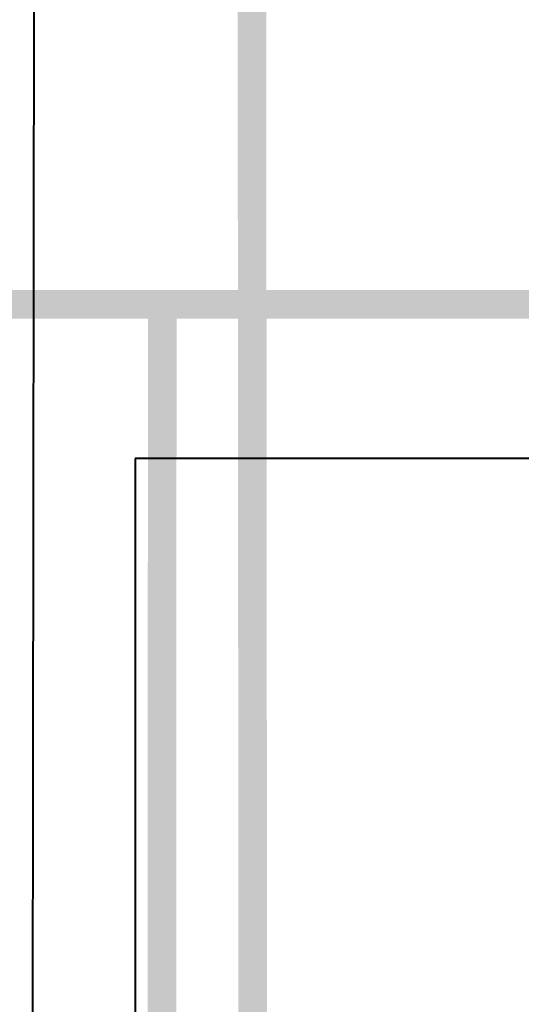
# Model space of a CAD drawing. Header units: inches. Extents: x 727810 to 1461440, y 2714588 to 5435005.
# Tile 164 of 233: x 729570 to 729587, y 2716068 to 2716103. Entities that reach past the tile are written whole.
import ezdxf

# ---------------------------------------------------------------- set-up
doc = ezdxf.new("R2010")
doc.units = ezdxf.units.IN
doc.header["$MEASUREMENT"] = 0
for name, color, linetype in [('DETAILS', 7, 'Continuous'), ('Inverter Room', 7, 'Continuous'), ('pl cable iength', 7, 'Continuous'), ('POLYLINE', 3, 'Continuous')]:
    doc.layers.add(name, color=color, linetype=linetype)
doc.styles.add('ROMANS', font='ROMANS.shx', dxfattribs={"height": 10})
doc.dimstyles.new('ROMANS$7', dxfattribs={"dimscale": 100, "dimtxt": 2.5, "dimasz": 2, "dimexe": 20, "dimexo": 20, "dimgap": 0.5, "dimtad": 1, "dimdec": 0, "dimrnd": 5, "dimzin": 0, "dimdsep": 46, "dimtxsty": 'ROMANS', "dimcen": 0.09, "dimdle": 20, "dimclrd": 256, "dimclre": 256, "dimclrt": 3, "dimadec": 0, "dimazin": 0, "dimtfac": 20, "dimtdec": 0, "dimtix": 1, "dimtmove": 2, "dimatfit": 3, "dimfxl": 1, "dimtolj": 1, "dimtzin": 0, "dimarcsym": 0})

msp = doc.modelspace()

# ---------------------------------------------------------------- linework, layer by layer
at = {"layer": 'DETAILS', "color": 5, "lineweight": 40}
for p, q in [((729589.99428, 2716087.42514), (729573.66084, 2716087.42514)), ((729573.66084, 2716087.42514), (729573.66084, 2715791.206)), ((729589.99428, 2716087.42514), (729573.66084, 2716087.42514)), ((729573.66084, 2716087.42514), (729573.66084, 2715791.206))]:
    msp.add_line(p, q, dxfattribs=at)
at = {"layer": 'pl cable iength', "color": 3, "lineweight": 40, "const_width": 1, "elevation": 0.29098}
for points in [[(729556.81957, 2716092.81276), (729574.6043, 2716092.81276), (729574.44592, 2715800.18151)], [(729588.51983, 2716092.81276), (729574.6043, 2716092.81276)]]:
    msp.add_lwpolyline(points, dxfattribs=at)
at = {"layer": 'POLYLINE', "color": 0, "lineweight": 40}
msp.add_line((729570.3669, 2716317.52732), (729569.77771, 2715816.42619), dxfattribs=at)
at = {"layer": 'POLYLINE', "color": 0, "lineweight": 40, "const_width": 1}
msp.add_lwpolyline([(729577.5679, 2716323.72602), (729763.25862, 2716311.47521), (729763.5699, 2715822.96764), (729702.4299, 2715822.96764), (729702.21607, 2715787.38397), (729632.93168, 2715787.41129), (729632.26477, 2715809.23506), (729577.96813, 2715809.24433), (729577.5679, 2716323.72602)], dxfattribs=at)

# ---------------------------------------------------------------- leaders
at = {"layer": 'Inverter Room', "ltscale": 0.5}
for points in [[(729541.72333, 2716094.52276, 0.43898), (729542.20265, 2716094.86546, 0.43898), (729542.40656, 2716094.86546, 0.43898)], [(729541.72334, 2716090.92276, 0.21136), (729542.22502, 2716090.10463, 0.21136), (729542.55517, 2716090.10999, 0.21136)]]:
    msp.add_leader(points, dimstyle='ROMANS$7', override={"dimtxt": 150, "dimgap": 0.5, "dimtad": 0, "dimtfill": 1, "dimarcsym": 1}, dxfattribs=at)

doc.saveas('drawing.dxf')
